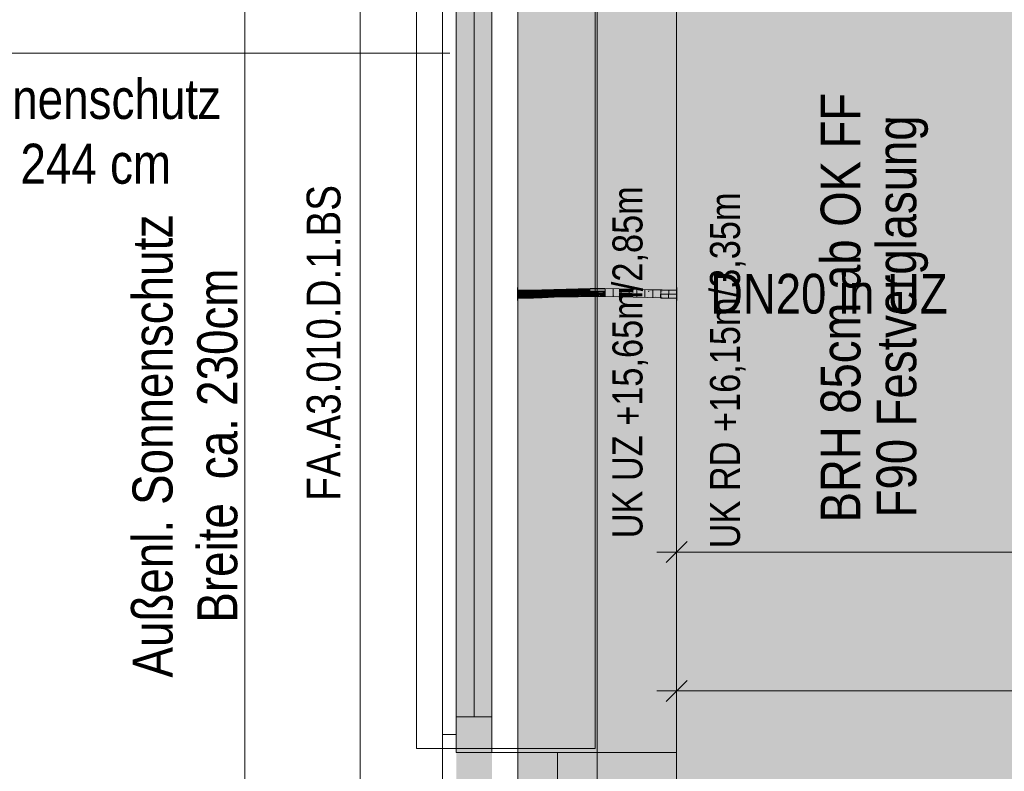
# Model space of a CAD drawing. Extents: x -620 to 300, y 62 to 1112.
# Tile 46 of 71: x 10 to 59, y 556 to 593. Entities that reach past the tile are written whole.
import ezdxf
from ezdxf.lldxf.tags import DXFTag

# ---------------------------------------------------------------- set-up
doc = ezdxf.new("R2010")
doc.units = 0
doc.layers.get('0').update_dxf_attribs({"lineweight": 13})
for name, color, linetype, lineweight, true_color in [('00_Beschriftung UZ', 3, 'Continuous', 13, 0x00ff00), ('30 -33 Aussenwände- 7 Fassade_ Elemente', 7, 'Continuous', 9, 0x00aacc), ('30 -35 Decken- 1 Konstruktion-Träger- Stahlbeton', 7, 'grob-A06GA1998I', 13, 0x33aa00), ('70 -72 Beschriftung- 1 Beschriftung allgemein', 7, 'Continuous', 9, 0xff6633), ('70 -76 Bemaßung- 2 Allgemein', 7, 'Continuous', 5, 0x6666cc), ('E_Leerrohr 20', 7, 'Continuous', 13, 0xcc0099), ('E_Leerrohr 20-Shading', 7, 'Continuous', 13, 0xcc0099), ('iwb_Layout BA_Markierung', 7, 'Continuous', 9, 0xbadcdc), ('iwb_Schraffur_ Verglasung', 5, 'Continuous', 13, 0x0000ff), ('iwb_Schraffur_Unterzug', 7, 'Continuous', 5, 0xffffcc)]:
    doc.layers.add(name, color=color, linetype=linetype, lineweight=lineweight, true_color=true_color)
doc.layers.add('70 -71 Achsen- 1 Gebäudeachsen', color=7, linetype='STRICHPUNKT2-A06GA19A8I', lineweight=18)
doc.layers.add('Detailelementbeschriftung', color=7, linetype='Continuous', lineweight=9)
doc.styles.get("Standard").update_dxf_attribs({"font": 'ARIALN.TTF'})
tags = doc.linetypes.add('grob-A06GA1998I', pattern=[14, 3, -8, 3]).pattern_tags.tags
tags[8:9] = [DXFTag(74, 4), DXFTag(75, 0), DXFTag(340, '0'), DXFTag(46, 0.0), DXFTag(50, 0.0), DXFTag(44, 0.0), DXFTag(45, 0.0)]
tags[6:7] = [DXFTag(74, 4), DXFTag(75, 0), DXFTag(340, '0'), DXFTag(46, 0.0), DXFTag(50, 0.0), DXFTag(44, 0.0), DXFTag(45, 0.0)]
tags[4:5] = [DXFTag(74, 4), DXFTag(75, 0), DXFTag(340, '0'), DXFTag(46, 0.0), DXFTag(50, 0.0), DXFTag(44, 0.0), DXFTag(45, 0.0)]
tags = doc.linetypes.add('STRICHPUNKT2', pattern=[12.7, 6.35, -3.175, 0, -3.175]).pattern_tags.tags
tags[10:11] = [DXFTag(74, 4), DXFTag(75, 0), DXFTag(340, '0'), DXFTag(46, 0.0), DXFTag(50, 0.0), DXFTag(44, 0.0), DXFTag(45, 0.0)]
tags[8:9] = [DXFTag(74, 4), DXFTag(75, 0), DXFTag(340, '0'), DXFTag(46, 0.0), DXFTag(50, 0.0), DXFTag(44, 0.0), DXFTag(45, 0.0)]
tags[6:7] = [DXFTag(74, 4), DXFTag(75, 0), DXFTag(340, '0'), DXFTag(46, 0.0), DXFTag(50, 0.0), DXFTag(44, 0.0), DXFTag(45, 0.0)]
tags[4:5] = [DXFTag(74, 4), DXFTag(75, 0), DXFTag(340, '0'), DXFTag(46, 0.0), DXFTag(50, 0.0), DXFTag(44, 0.0), DXFTag(45, 0.0)]
tags = doc.linetypes.add('STRICHPUNKT2-A06GA19A8I', pattern=[12.7, 6.35, -3.175, 0, -3.175]).pattern_tags.tags
tags[10:11] = [DXFTag(74, 4), DXFTag(75, 0), DXFTag(340, '0'), DXFTag(46, 0.0), DXFTag(50, 0.0), DXFTag(44, 0.0), DXFTag(45, 0.0)]
tags[8:9] = [DXFTag(74, 4), DXFTag(75, 0), DXFTag(340, '0'), DXFTag(46, 0.0), DXFTag(50, 0.0), DXFTag(44, 0.0), DXFTag(45, 0.0)]
tags[6:7] = [DXFTag(74, 4), DXFTag(75, 0), DXFTag(340, '0'), DXFTag(46, 0.0), DXFTag(50, 0.0), DXFTag(44, 0.0), DXFTag(45, 0.0)]
tags[4:5] = [DXFTag(74, 4), DXFTag(75, 0), DXFTag(340, '0'), DXFTag(46, 0.0), DXFTag(50, 0.0), DXFTag(44, 0.0), DXFTag(45, 0.0)]

# ---------------------------------------------------------------- blocks, each defined once
blk = doc.blocks.new('Shading-A06GA15F8I', base_point=(36.655, 579.45))
at = {"layer": 'E_Leerrohr 20-Shading', "color": 224, "true_color": 0x8d0069}
for points in [[(36.645, 579.791), (37.253, 579.868), (36.644, 579.85)], [(36.645, 579.791), (37.016, 579.802), (37.253, 579.868), (37.254, 579.814)], [(37.864, 579.84), (37.863, 579.883), (37.254, 579.814), (37.253, 579.868)], [(38.474, 579.853), (38.474, 579.891), (37.864, 579.84), (37.863, 579.883)], [(38.474, 579.853), (38.669, 579.852), (38.474, 579.891), (38.669, 579.89)], [(38.669, 579.852), (39.202, 579.848), (38.669, 579.89), (39.202, 579.887)], [(39.928, 579.825), (39.929, 579.874), (39.202, 579.848), (39.202, 579.887)], [(39.928, 579.825), (40.058, 579.819), (39.929, 579.874), (40.379, 579.809)], [(40.386, 579.862), (39.929, 579.874), (40.386, 579.809), (40.379, 579.809)], [(40.655, 579.855), (40.386, 579.862), (40.653, 579.801), (40.386, 579.809)], [(35.43, 579.76), (35.429, 579.819), (34.824, 579.755), (34.824, 579.814)], [(34.824, 579.414), (35.435, 579.423), (34.824, 579.472), (35.435, 579.477)], [(34.824, 579.414), (35.435, 579.419), (35.435, 579.423)], [(36.037, 579.774), (36.036, 579.832), (35.43, 579.761), (35.429, 579.819)], [(35.43, 579.76), (36.037, 579.774), (35.43, 579.761), (36.037, 579.774)], [(36.046, 579.445), (36.045, 579.491), (35.435, 579.423), (35.435, 579.477)], [(35.435, 579.419), (36.046, 579.432), (35.435, 579.423), (36.046, 579.445)], [(36.645, 579.791), (36.644, 579.85), (36.037, 579.774), (36.036, 579.832)], [(36.655, 579.476), (36.654, 579.508), (36.046, 579.445), (36.045, 579.491)], [(36.046, 579.432), (36.655, 579.45), (36.046, 579.445), (36.655, 579.476)], [(37.262, 579.506), (37.262, 579.527), (36.655, 579.476), (36.654, 579.508)], [(36.655, 579.45), (37.263, 579.468), (36.655, 579.476), (37.262, 579.506)], [(37.016, 579.802), (37.254, 579.809), (37.254, 579.814)], [(37.254, 579.809), (37.864, 579.824), (37.254, 579.814), (37.864, 579.84)], [(37.869, 579.532), (37.869, 579.541), (37.262, 579.506), (37.262, 579.527)], [(37.263, 579.468), (37.87, 579.483), (37.262, 579.506), (37.869, 579.532)], [(37.864, 579.824), (38.474, 579.832), (37.864, 579.84), (38.474, 579.853)], [(37.869, 579.532), (38.475, 579.545), (37.869, 579.541), (38.475, 579.547)], [(37.87, 579.483), (38.476, 579.491), (37.869, 579.532), (38.475, 579.545)], [(38.474, 579.832), (39.201, 579.829), (38.474, 579.853), (39.202, 579.848)], [(38.475, 579.549), (38.475, 579.547), (38.644, 579.548), (38.535, 579.546)], [(38.673, 579.548), (38.475, 579.549), (38.644, 579.548)], [(38.475, 579.547), (38.475, 579.545), (38.535, 579.546)], [(38.673, 579.545), (38.535, 579.546), (38.673, 579.544), (38.475, 579.545)], [(38.673, 579.544), (38.475, 579.545), (38.673, 579.543)], [(38.673, 579.543), (38.475, 579.545), (38.674, 579.49), (38.476, 579.491)], [(38.535, 579.546), (38.755, 579.547), (38.644, 579.548)], [(38.535, 579.546), (38.835, 579.543), (38.755, 579.547), (38.835, 579.546)], [(38.835, 579.543), (38.535, 579.546), (38.835, 579.543)], [(38.755, 579.547), (38.673, 579.548), (38.644, 579.548)], [(39.051, 579.545), (38.673, 579.548), (38.755, 579.547)], [(38.673, 579.548), (38.835, 579.547), (38.835, 579.548)], [(38.908, 579.542), (38.673, 579.545), (38.673, 579.544)], [(38.908, 579.542), (38.673, 579.544), (39.198, 579.539), (38.673, 579.543)], [(39.198, 579.539), (38.673, 579.543), (39.197, 579.487), (38.674, 579.49)], [(38.835, 579.546), (38.755, 579.547), (38.835, 579.546)], [(38.835, 579.547), (39.198, 579.543), (38.835, 579.548), (39.198, 579.546)], [(38.835, 579.543), (39.198, 579.54), (38.835, 579.546)], [(39.198, 579.54), (38.835, 579.546), (38.835, 579.546)], [(39.198, 579.54), (39.198, 579.543), (38.835, 579.546), (39.051, 579.545)], [(39.198, 579.539), (39.198, 579.54), (38.908, 579.542)], [(39.198, 579.539), (39.197, 579.487), (39.921, 579.517), (39.92, 579.474)], [(39.198, 579.543), (39.921, 579.524), (39.198, 579.546), (39.921, 579.53)], [(39.921, 579.53), (39.921, 579.533), (39.198, 579.546)], [(39.198, 579.543), (39.198, 579.54), (39.921, 579.518), (39.526, 579.529)], [(39.198, 579.543), (39.921, 579.518), (39.921, 579.524)], [(39.198, 579.54), (39.198, 579.539), (39.526, 579.529)], [(39.198, 579.539), (39.921, 579.517), (39.526, 579.529)], [(39.201, 579.829), (39.928, 579.815), (39.202, 579.848), (39.928, 579.825)], [(39.526, 579.529), (39.921, 579.517), (39.921, 579.518)], [(39.921, 579.517), (39.92, 579.474), (40.384, 579.496), (40.384, 579.462)], [(40.274, 579.52), (40.363, 579.52), (39.921, 579.53), (39.921, 579.533)], [(40.363, 579.52), (40.384, 579.52), (39.921, 579.533)], [(39.921, 579.53), (39.921, 579.524), (40.274, 579.52), (40.078, 579.518)], [(40.078, 579.518), (39.921, 579.524), (39.95, 579.517), (39.921, 579.518)], [(39.921, 579.518), (39.921, 579.517), (39.95, 579.517)], [(40.384, 579.501), (39.95, 579.517), (40.384, 579.496), (39.921, 579.517)], [(39.928, 579.815), (40.427, 579.802), (39.928, 579.825)], [(40.645, 579.497), (40.078, 579.518), (40.645, 579.491), (39.95, 579.517)], [(40.058, 579.819), (40.427, 579.802), (40.379, 579.809)], [(40.274, 579.52), (40.078, 579.518), (40.645, 579.508), (40.645, 579.497)], [(40.645, 579.508), (40.363, 579.52), (40.274, 579.52)], [(40.645, 579.508), (40.645, 579.512), (40.363, 579.52), (40.512, 579.516)], [(40.512, 579.516), (40.384, 579.52), (40.363, 579.52)], [(40.379, 579.809), (40.427, 579.802), (40.653, 579.801), (40.653, 579.796)], [(40.645, 579.512), (40.645, 579.513), (40.384, 579.52)], [(40.645, 579.491), (40.384, 579.501), (40.645, 579.484), (40.384, 579.496)], [(40.384, 579.462), (40.644, 579.455), (40.384, 579.496), (40.645, 579.484)], [(40.644, 579.455), (41.369, 579.435), (40.645, 579.484), (41.37, 579.451)], [(41.37, 579.487), (41.371, 579.494), (40.645, 579.512), (40.645, 579.513)], [(41.37, 579.487), (40.645, 579.512), (41.37, 579.485), (40.645, 579.508)], [(40.645, 579.508), (40.645, 579.497), (41.37, 579.485), (41.37, 579.47)], [(41.37, 579.47), (40.645, 579.497), (41.37, 579.463), (40.645, 579.491)], [(40.645, 579.491), (40.645, 579.484), (41.37, 579.463), (41.37, 579.451)], [(41.377, 579.779), (41.379, 579.835), (40.653, 579.801), (40.655, 579.855)], [(40.653, 579.796), (41.377, 579.777), (40.653, 579.801), (41.377, 579.779)], [(41.369, 579.435), (42.096, 579.42), (41.37, 579.451), (42.096, 579.424)], [(42.097, 579.467), (42.097, 579.478), (41.37, 579.487), (41.371, 579.494)], [(41.96, 579.47), (41.37, 579.487), (41.37, 579.485)], [(42.097, 579.467), (41.96, 579.47), (41.37, 579.47), (41.37, 579.485)], [(42.096, 579.448), (41.37, 579.47), (42.096, 579.44), (41.37, 579.463)], [(42.097, 579.467), (41.37, 579.47), (42.096, 579.448)], [(41.37, 579.463), (41.37, 579.451), (42.096, 579.44), (42.096, 579.424)], [(42.101, 579.761), (42.102, 579.82), (41.377, 579.779), (41.379, 579.835)], [(41.377, 579.777), (42.101, 579.761), (41.377, 579.779)], [(42.097, 579.467), (42.096, 579.448), (42.824, 579.458), (42.824, 579.438)], [(42.824, 579.438), (42.096, 579.448), (42.824, 579.428), (42.096, 579.44)], [(42.096, 579.44), (42.096, 579.424), (42.824, 579.428), (42.824, 579.414)], [(42.096, 579.42), (42.824, 579.414), (42.096, 579.424)], [(42.824, 579.458), (42.824, 579.472), (42.097, 579.467), (42.097, 579.478)], [(42.824, 579.755), (42.824, 579.814), (42.101, 579.761), (42.102, 579.82)]]:
    blk.add_solid(points, dxfattribs=at)
at = {"layer": 'E_Leerrohr 20-Shading', "color": 222, "true_color": 0xc40093}
for points in [[(35.432, 579.619), (35.43, 579.76), (34.824, 579.614), (34.824, 579.755)], [(34.824, 579.614), (35.432, 579.615), (35.432, 579.619)], [(34.824, 579.614), (35.432, 579.61), (35.432, 579.615)], [(34.824, 579.472), (35.435, 579.477), (34.824, 579.614), (35.432, 579.61)], [(36.038, 579.764), (36.037, 579.774), (35.43, 579.76)], [(35.432, 579.619), (36.041, 579.632), (35.43, 579.76), (36.038, 579.764)], [(36.041, 579.619), (36.041, 579.632), (35.432, 579.615), (35.432, 579.619)], [(35.432, 579.61), (36.042, 579.6), (35.432, 579.615), (36.041, 579.619)], [(35.435, 579.477), (36.045, 579.491), (35.432, 579.61), (36.042, 579.6)], [(36.646, 579.767), (36.645, 579.791), (36.038, 579.764), (36.037, 579.774)], [(36.041, 579.632), (36.649, 579.65), (36.038, 579.764), (36.646, 579.767)], [(36.65, 579.624), (36.649, 579.65), (36.041, 579.619), (36.041, 579.632)], [(36.042, 579.6), (36.651, 579.588), (36.041, 579.619), (36.65, 579.624)], [(36.045, 579.491), (36.654, 579.508), (36.042, 579.6), (36.651, 579.588)], [(36.645, 579.791), (36.646, 579.767), (37.016, 579.802), (36.933, 579.768)], [(36.646, 579.767), (36.649, 579.65), (36.933, 579.768)], [(36.933, 579.768), (36.649, 579.65), (37.086, 579.769), (37.087, 579.663)], [(37.259, 579.63), (37.258, 579.668), (36.65, 579.624), (36.649, 579.65)], [(36.651, 579.588), (37.26, 579.575), (36.65, 579.624), (37.259, 579.63)], [(36.654, 579.508), (37.262, 579.527), (36.651, 579.588), (37.26, 579.575)], [(37.085, 579.801), (37.016, 579.802), (37.086, 579.769), (36.933, 579.768)], [(37.254, 579.797), (37.254, 579.809), (37.016, 579.802)], [(37.087, 579.663), (37.258, 579.668), (37.085, 579.801), (37.254, 579.797)], [(37.865, 579.787), (37.864, 579.824), (37.254, 579.797), (37.254, 579.809)], [(37.258, 579.668), (37.866, 579.683), (37.254, 579.797), (37.865, 579.787)], [(37.867, 579.634), (37.866, 579.683), (37.259, 579.63), (37.258, 579.668)], [(37.26, 579.575), (37.869, 579.565), (37.259, 579.63), (37.867, 579.634)], [(37.262, 579.527), (37.869, 579.541), (37.26, 579.575), (37.869, 579.565)], [(38.475, 579.781), (38.474, 579.832), (37.865, 579.787), (37.864, 579.824)], [(37.865, 579.787), (37.866, 579.684), (38.475, 579.781), (38.475, 579.697)], [(37.866, 579.684), (37.866, 579.683), (38.475, 579.697), (38.475, 579.691)], [(38.475, 579.671), (38.475, 579.691), (37.867, 579.669), (37.866, 579.683)], [(37.867, 579.634), (38.475, 579.636), (37.867, 579.669), (38.475, 579.671)], [(37.867, 579.634), (37.868, 579.577), (38.475, 579.636), (38.475, 579.562)], [(37.868, 579.577), (37.869, 579.565), (38.475, 579.562), (38.475, 579.559)], [(37.869, 579.541), (38.475, 579.549), (37.869, 579.565), (38.475, 579.559)], [(39.201, 579.783), (39.201, 579.829), (38.475, 579.781), (38.474, 579.832)], [(38.839, 579.782), (38.475, 579.781), (38.839, 579.738)], [(38.475, 579.697), (38.838, 579.701), (38.475, 579.781), (38.839, 579.738)], [(38.475, 579.691), (38.838, 579.693), (38.475, 579.697), (38.838, 579.701)], [(39.2, 579.694), (38.475, 579.691), (38.671, 579.69)], [(38.475, 579.691), (38.475, 579.671), (38.671, 579.69), (38.672, 579.669)], [(38.475, 579.671), (38.475, 579.636), (38.672, 579.669), (38.672, 579.636)], [(38.672, 579.636), (38.475, 579.636), (38.579, 579.56), (38.475, 579.562)], [(38.475, 579.562), (38.475, 579.559), (38.579, 579.56)], [(38.475, 579.559), (38.475, 579.549), (38.673, 579.56), (38.673, 579.548)], [(38.672, 579.636), (38.579, 579.56), (38.673, 579.56)], [(38.838, 579.691), (38.671, 579.69), (38.838, 579.689)], [(38.671, 579.69), (38.672, 579.669), (39.2, 579.688), (39.199, 579.666)], [(38.672, 579.669), (38.672, 579.636), (39.199, 579.666), (39.199, 579.635)], [(38.673, 579.56), (39.198, 579.561), (38.672, 579.636), (39.199, 579.635)], [(38.673, 579.548), (39.198, 579.546), (38.673, 579.56), (39.198, 579.561)], [(38.838, 579.701), (39.116, 579.704), (38.839, 579.738)], [(38.838, 579.693), (39.2, 579.694), (38.838, 579.701), (39.116, 579.704)], [(39.2, 579.694), (38.838, 579.691), (39.2, 579.688), (38.838, 579.689)], [(39.2, 579.706), (39.201, 579.783), (38.839, 579.738), (38.839, 579.782)], [(39.2, 579.706), (38.839, 579.738), (39.116, 579.704)], [(39.116, 579.704), (39.2, 579.694), (39.2, 579.706)], [(39.198, 579.561), (39.922, 579.571), (39.199, 579.635), (39.923, 579.631)], [(39.198, 579.546), (39.921, 579.533), (39.198, 579.561), (39.922, 579.571)], [(39.199, 579.666), (39.924, 579.656), (39.2, 579.684), (39.924, 579.67)], [(39.199, 579.635), (39.923, 579.631), (39.199, 579.666), (39.924, 579.656)], [(39.927, 579.793), (39.201, 579.783), (39.925, 579.709), (39.2, 579.706)], [(39.2, 579.706), (39.2, 579.694), (39.925, 579.709), (39.925, 579.696)], [(39.925, 579.696), (39.2, 579.694), (39.925, 579.679), (39.2, 579.688)], [(39.2, 579.688), (39.924, 579.674), (39.925, 579.679)], [(39.924, 579.67), (39.924, 579.674), (39.2, 579.684), (39.2, 579.688)], [(39.927, 579.793), (39.928, 579.815), (39.201, 579.783), (39.201, 579.829)], [(39.922, 579.571), (39.921, 579.533), (40.384, 579.58), (40.384, 579.52)], [(39.923, 579.631), (39.922, 579.571), (40.385, 579.628), (40.384, 579.58)], [(39.924, 579.656), (39.923, 579.631), (40.385, 579.648), (40.385, 579.628)], [(39.925, 579.679), (39.924, 579.674), (39.944, 579.679)], [(39.924, 579.674), (40.649, 579.659), (39.944, 579.679), (40.636, 579.668)], [(40.513, 579.661), (40.649, 579.659), (39.924, 579.674)], [(40.385, 579.662), (39.924, 579.674), (40.385, 579.659), (39.924, 579.67)], [(40.385, 579.662), (40.513, 579.661), (39.924, 579.674)], [(39.924, 579.67), (39.924, 579.656), (40.385, 579.659), (40.385, 579.648)], [(40.427, 579.802), (39.927, 579.793), (40.063, 579.709), (39.925, 579.709)], [(39.925, 579.709), (39.925, 579.696), (40.063, 579.709), (40.008, 579.695)], [(40.008, 579.695), (39.925, 579.696), (39.944, 579.679), (39.925, 579.679)], [(40.427, 579.802), (39.928, 579.815), (39.927, 579.793)], [(40.636, 579.668), (40.595, 579.694), (39.944, 579.679), (40.008, 579.695)], [(40.008, 579.695), (40.595, 579.694), (40.063, 579.709), (40.571, 579.71)], [(40.571, 579.71), (40.427, 579.802), (40.063, 579.709)], [(40.384, 579.58), (40.647, 579.584), (40.385, 579.628), (40.648, 579.626)], [(40.384, 579.52), (40.645, 579.513), (40.384, 579.58), (40.647, 579.584)], [(40.385, 579.662), (40.649, 579.655), (40.649, 579.659)], [(40.385, 579.662), (40.385, 579.648), (40.649, 579.655), (40.649, 579.644)], [(40.385, 579.648), (40.385, 579.628), (40.649, 579.644), (40.648, 579.626)], [(40.651, 579.71), (40.653, 579.796), (40.571, 579.71), (40.427, 579.802)], [(40.65, 579.694), (40.651, 579.71), (40.595, 579.694), (40.571, 579.71)], [(40.65, 579.694), (40.595, 579.694), (40.65, 579.668), (40.636, 579.668)], [(40.636, 579.668), (40.649, 579.659), (40.65, 579.668)], [(40.645, 579.513), (41.371, 579.494), (40.647, 579.584), (41.373, 579.598)], [(40.647, 579.584), (41.373, 579.598), (40.648, 579.626), (41.374, 579.62)], [(40.648, 579.626), (41.374, 579.62), (40.649, 579.644), (41.374, 579.631)], [(40.65, 579.668), (40.649, 579.659), (41.375, 579.657), (41.374, 579.653)], [(40.649, 579.655), (41.374, 579.635), (40.649, 579.659), (41.374, 579.653)], [(41.374, 579.631), (41.374, 579.635), (40.649, 579.644), (40.649, 579.655)], [(40.65, 579.694), (41.375, 579.692), (40.651, 579.71), (41.376, 579.711)], [(40.65, 579.694), (40.65, 579.668), (41.375, 579.692), (41.375, 579.657)], [(41.376, 579.711), (41.377, 579.777), (40.651, 579.71), (40.653, 579.796)], [(41.371, 579.494), (42.097, 579.478), (41.373, 579.598), (42.099, 579.609)], [(41.373, 579.598), (42.099, 579.609), (41.374, 579.62), (42.099, 579.615)], [(41.375, 579.657), (41.374, 579.653), (41.96, 579.649)], [(41.374, 579.635), (42.099, 579.62), (41.374, 579.653), (42.099, 579.648)], [(42.099, 579.62), (41.374, 579.635), (41.374, 579.631)], [(41.374, 579.62), (42.099, 579.615), (41.374, 579.631), (42.099, 579.62)], [(41.375, 579.692), (42.1, 579.692), (41.376, 579.711), (42.1, 579.714)], [(41.375, 579.692), (42.099, 579.648), (42.1, 579.692)], [(41.375, 579.692), (41.375, 579.657), (42.099, 579.648), (41.96, 579.649)], [(41.376, 579.711), (41.499, 579.774), (41.377, 579.777)], [(41.376, 579.711), (42.1, 579.714), (41.499, 579.774), (42.101, 579.758)], [(42.101, 579.758), (42.101, 579.761), (41.499, 579.774)], [(42.097, 579.478), (42.824, 579.472), (42.099, 579.609), (42.824, 579.614)], [(42.099, 579.648), (42.824, 579.648), (42.1, 579.692), (42.824, 579.697)], [(42.099, 579.62), (42.824, 579.614), (42.099, 579.648), (42.824, 579.648)], [(42.824, 579.614), (42.099, 579.62), (42.099, 579.615)], [(42.099, 579.609), (42.824, 579.614), (42.099, 579.615)], [(42.824, 579.721), (42.824, 579.755), (42.1, 579.714), (42.101, 579.761)], [(42.1, 579.692), (42.824, 579.697), (42.1, 579.714), (42.824, 579.721)]]:
    blk.add_solid(points, dxfattribs=at)
blk = doc.blocks.new('Shading-A06GA15N8I', base_point=(42.036, 579.814))
at = {"layer": 'E_Leerrohr 20-Shading', "color": 224, "true_color": 0xae0082}
for points in [[(42.824, 579.944), (42.824, 579.614), (42.836, 579.944), (42.836, 579.614)], [(42.036, 579.814), (42.036, 579.614), (42.824, 579.814), (42.824, 579.614)], [(42.036, 579.614), (42.036, 579.414), (42.824, 579.614), (42.824, 579.414)], [(42.824, 579.614), (42.824, 579.284), (42.836, 579.614), (42.836, 579.284)]]:
    blk.add_solid(points, dxfattribs=at)
blk = doc.blocks.new('Shading-A06GA15P8I', base_point=(35.612, 579.614))
at = {"layer": 'E_Leerrohr 20-Shading', "color": 224, "true_color": 0xae0082}
for points in [[(34.824, 579.614), (34.824, 579.944), (34.812, 579.614), (34.812, 579.944)], [(34.824, 579.284), (34.824, 579.614), (34.812, 579.284), (34.812, 579.614)], [(35.612, 579.614), (35.612, 579.814), (34.824, 579.614), (34.824, 579.814)], [(35.612, 579.414), (35.612, 579.614), (34.824, 579.414), (34.824, 579.614)]]:
    blk.add_solid(points, dxfattribs=at)
blk = doc.blocks.new('Polygon-A06GA1938I')
at = {"color": 0, "linetype": 'ByBlock', "lineweight": -2, "ltscale": 0.13}
blk.add_solid([(41.663, 86.61), (41.495, 1083.814), (76.501, 86.518), (76.501, 1083.814)], dxfattribs=at)
blk = doc.blocks.new('Referenz-A06GA19C8I')
at = {"layer": '00_Beschriftung UZ', "color": 0, "lineweight": -2}
for points in [[(40.153, 562.282), (42.824, 563.614), (40.155, 564.952)], [(45.494, 562.282), (42.824, 563.614), (45.493, 564.952)]]:
    blk.add_solid(points, dxfattribs=at)
at = {"layer": '30 -33 Aussenwände- 7 Fassade_ Elemente', "color": 0, "linetype": 'Continuous', "lineweight": -2, "ltscale": 0.13}
for p, q in [((26.884, 608.214), (26.884, 551.014)), ((42.824, 554.114), (42.824, 605.114)), ((31.724, 602.714), (31.724, 556.514)), ((33.524, 556.514), (33.524, 602.714)), ((31.024, 376.814), (31.024, 601.814)), ((32.624, 600.914), (32.624, 558.314)), ((31.724, 556.514), (31.724, 558.314)), ((31.724, 558.314), (33.524, 558.314)), ((33.524, 558.314), (33.524, 556.514)), ((31.024, 557.414), (31.724, 557.414)), ((31.024, 554.114), (31.024, 557.414)), ((31.724, 557.414), (31.724, 556.514)), ((31.724, 556.514), (33.524, 556.514)), ((33.524, 556.514), (31.724, 556.514)), ((31.724, 556.514), (36.824, 556.514)), ((36.824, 554.114), (36.824, 556.514)), ((36.824, 556.514), (42.824, 556.514)), ((42.824, 556.514), (42.824, 554.114))]:
    blk.add_line(p, q, dxfattribs=at)
at = {"layer": '30 -33 Aussenwände- 7 Fassade_ Elemente', "color": 0, "lineweight": -2}
for p, q in [((29.724, 556.714), (29.724, 602.514)), ((38.724, 556.714), (38.724, 602.514)), ((31.724, 558.314), (31.724, 600.914)), ((32.624, 600.914), (32.624, 558.314)), ((33.524, 600.914), (33.524, 558.314)), ((31.724, 556.714), (31.724, 558.314)), ((31.724, 558.314), (33.524, 558.314)), ((33.524, 558.314), (33.524, 556.714)), ((31.724, 556.714), (29.724, 556.714)), ((33.524, 556.714), (31.724, 556.714)), ((33.524, 556.714), (38.724, 556.714))]:
    blk.add_line(p, q, dxfattribs=at)
at = {"layer": '30 -35 Decken- 1 Konstruktion-Träger- Stahlbeton', "color": 0, "lineweight": -2}
for p, q in [((34.824, 388.614), (34.824, 605.614)), ((42.824, 388.614), (42.824, 605.614))]:
    blk.add_line(p, q, dxfattribs=at)
at = {"layer": '70 -71 Achsen- 1 Gebäudeachsen', "color": 0, "linetype": 'STRICHPUNKT2-A06GA19A8I', "lineweight": -2, "ltscale": 0.13}
blk.add_line((38.824, 1084.554), (38.824, 85.114), dxfattribs=at)
at = {"layer": '70 -72 Beschriftung- 1 Beschriftung allgemein', "color": 0, "linetype": 'Continuous', "lineweight": -2, "ltscale": 0.13}
for p, q in [((21.073, 596.793), (21.073, 550.593)), ((-15.602, 591.752), (31.398, 591.752))]:
    blk.add_line(p, q, dxfattribs=at)
at = {"layer": '70 -76 Bemaßung- 2 Allgemein', "color": 0, "linetype": 'Continuous', "lineweight": -2, "ltscale": 0.13}
for p, q in [((42.824, 564.114), (42.824, 567.614)), ((42.293, 566.083), (43.354, 567.144)), ((41.824, 566.614), (43.884, 566.614)), ((74.639, 566.614), (43.884, 566.614)), ((42.824, 557.114), (42.824, 560.614)), ((42.293, 559.083), (43.354, 560.144)), ((41.824, 559.614), (43.884, 559.614)), ((74.639, 559.614), (43.884, 559.614))]:
    blk.add_line(p, q, dxfattribs=at)
at = {"layer": '00_Beschriftung UZ', "color": 0, "linetype": 'Continuous', "lineweight": -2, "ltscale": 0.13, "char_height": 1.51033, "attachment_point": 1, "rotation": 90}
for s, insert in [('{\\fArial Narrow;UK UZ +15,65m/2,85m}', (39.595, 567.307)), ('{\\fArial Narrow;UK RD +16,15m/3,35m}', (44.507, 566.801))]:
    blk.add_mtext(s, dxfattribs=dict(at, insert=insert))
at = {"layer": '30 -33 Aussenwände- 7 Fassade_ Elemente', "color": 0, "linetype": 'ByBlock', "lineweight": -2, "ltscale": 0.13, "char_height": 2, "attachment_point": 1, "rotation": 90}
for s, insert in [('{\\fArial Narrow;BRH 85cm ab OK FF}', (50.083, 568.11)), ('{\\fArial Narrow;F90 Festverglasung}', (52.897, 568.367))]:
    blk.add_mtext(s, dxfattribs=dict(at, insert=insert))
at = {"layer": '70 -72 Beschriftung- 1 Beschriftung allgemein', "color": 0, "linetype": 'Continuous', "lineweight": -2, "ltscale": 0.13, "char_height": 2.01377, "attachment_point": 1}
for s, insert in [('{\\fArial Narrow;Sonnenschutz}', (5.25, 590.453)), ('{\\fArial Narrow;244}', (9.768, 587.19)), ('{\\fArial Narrow;cm}', (14.282, 587.19))]:
    blk.add_mtext(s, dxfattribs=dict(at, insert=insert))
at = {"layer": '70 -72 Beschriftung- 1 Beschriftung allgemein', "color": 0, "linetype": 'Continuous', "lineweight": -2, "ltscale": 0.13, "attachment_point": 1, "rotation": 90}
for s, insert, char_height in [('{\\fArial Narrow;FA.A3.010.D.1.BS}', (24.188, 569.198), 1.7), ('{\\fArial Narrow;Sonnenschutz}', (15.416, 568.988), 2.01377), ('{\\fArial Narrow;230cm}', (18.679, 573.977), 2.01377), ('{\\fArial Narrow;ca.}', (18.679, 570.282), 2.01377), ('{\\fArial Narrow;Breite}', (18.679, 563.055), 2.01377), ('{\\fArial Narrow;Außenl.}', (15.416, 560.288), 2.01377)]:
    blk.add_mtext(s, dxfattribs=dict(at, insert=insert, char_height=char_height))
blk = doc.blocks.new('Referenz-A06GA19E8I')
at = {"layer": 'iwb_Schraffur_ Verglasung', "linetype": 'Continuous', "ltscale": 0.13}
blk.add_solid([(31.724, 598.674), (33.524, 598.674), (31.724, 553.614), (33.524, 553.614)], dxfattribs=at)
at = {"layer": 'iwb_Schraffur_Unterzug', "linetype": 'Continuous', "ltscale": 0.13}
blk.add_solid([(34.825, 388.191), (34.825, 605.614), (42.825, 388.191), (42.825, 605.614)], dxfattribs=at)
blk = doc.blocks.new('Enddeckel-A06GA1LK8I')
at = {"color": 0, "linetype": 'ByBlock', "lineweight": -2, "ltscale": 0.13}
for p, q in [((42.836, 579.944), (42.824, 579.944)), ((42.824, 579.944), (42.824, 579.75)), ((42.836, 579.944), (42.836, 579.75)), ((42.824, 579.814), (42.036, 579.814)), ((42.036, 579.814), (42.036, 579.696)), ((42.036, 579.696), (42.036, 579.531)), ((42.036, 579.531), (42.036, 579.414)), ((42.036, 579.414), (42.824, 579.414)), ((42.824, 579.814), (42.824, 579.696)), ((42.824, 579.75), (42.824, 579.477)), ((42.824, 579.696), (42.824, 579.531)), ((42.824, 579.531), (42.824, 579.414)), ((42.824, 579.477), (42.824, 579.284)), ((42.836, 579.75), (42.836, 579.477)), ((42.836, 579.477), (42.836, 579.284)), ((42.824, 579.284), (42.836, 579.284))]:
    blk.add_line(p, q, dxfattribs=at)
at = {"color": 0, "linetype": 'STRICHPUNKT2', "lineweight": 5, "ltscale": 0.13}
blk.add_line((42.824, 579.614), (42.036, 579.614), dxfattribs=at)
blk = doc.blocks.new('Flexrohr-A06GA1LM8I')
at = {"color": 0, "linetype": 'ByBlock', "lineweight": -2, "ltscale": 0.13}
for p, q in [((37.253, 579.868), (36.644, 579.85)), ((37.863, 579.883), (37.253, 579.868)), ((37.621, 579.865), (37.629, 579.489)), ((38.474, 579.891), (37.863, 579.883)), ((38.022, 579.873), (38.027, 579.497)), ((38.424, 579.878), (38.425, 579.502)), ((39.202, 579.887), (38.474, 579.891)), ((38.825, 579.877), (38.824, 579.501)), ((39.929, 579.874), (39.202, 579.887)), ((39.227, 579.875), (39.222, 579.499)), ((39.628, 579.868), (39.621, 579.492)), ((40.655, 579.855), (39.929, 579.874)), ((40.029, 579.859), (40.02, 579.483)), ((35.429, 579.819), (34.824, 579.814)), ((34.824, 579.814), (34.824, 579.414)), ((35.435, 579.419), (34.824, 579.414)), ((34.825, 579.802), (34.825, 579.426)), ((35.224, 579.805), (35.227, 579.429)), ((36.036, 579.832), (35.429, 579.819)), ((36.046, 579.432), (35.435, 579.419)), ((35.622, 579.811), (35.629, 579.435)), ((36.021, 579.82), (36.03, 579.444)), ((36.644, 579.85), (36.036, 579.832)), ((36.655, 579.45), (36.046, 579.432)), ((36.42, 579.831), (36.43, 579.455)), ((37.263, 579.468), (36.655, 579.45)), ((36.82, 579.843), (36.83, 579.467)), ((37.22, 579.855), (37.23, 579.479)), ((37.87, 579.483), (37.263, 579.468)), ((38.476, 579.491), (37.87, 579.483)), ((39.197, 579.488), (38.476, 579.491)), ((39.92, 579.474), (39.197, 579.488)), ((40.644, 579.455), (39.92, 579.474)), ((40.429, 579.849), (40.419, 579.473)), ((41.369, 579.435), (40.644, 579.455)), ((41.379, 579.835), (40.655, 579.855)), ((40.829, 579.838), (40.819, 579.462)), ((41.229, 579.827), (41.219, 579.451)), ((42.096, 579.42), (41.369, 579.435)), ((42.102, 579.82), (41.379, 579.835)), ((41.628, 579.818), (41.62, 579.442)), ((42.027, 579.809), (42.021, 579.433)), ((42.824, 579.414), (42.096, 579.42)), ((42.824, 579.814), (42.102, 579.82)), ((42.425, 579.805), (42.422, 579.429)), ((42.824, 579.814), (42.824, 579.414))]:
    blk.add_line(p, q, dxfattribs=at)
blk = doc.blocks.new('Einzeiliger Text-A06GA1LO8I')
at = {"color": 0, "lineweight": -2, "insert": (44.513, 580.633), "char_height": 2, "attachment_point": 1}
blk.add_mtext('{\\fArial Narrow;DN20 in UZ}', dxfattribs=at)
blk = doc.blocks.new('Enddeckel-A06GA1LQ8I')
at = {"color": 0, "linetype": 'ByBlock', "lineweight": -2, "ltscale": 0.13}
for p, q in [((34.824, 579.944), (34.812, 579.944)), ((34.812, 579.75), (34.812, 579.944)), ((34.824, 579.75), (34.824, 579.944)), ((34.812, 579.477), (34.812, 579.75)), ((34.812, 579.284), (34.812, 579.477)), ((35.612, 579.814), (34.824, 579.814)), ((34.824, 579.696), (34.824, 579.814)), ((34.824, 579.477), (34.824, 579.75)), ((34.824, 579.531), (34.824, 579.696)), ((34.824, 579.414), (34.824, 579.531)), ((34.824, 579.284), (34.824, 579.477)), ((34.824, 579.414), (35.612, 579.414)), ((35.612, 579.696), (35.612, 579.814)), ((35.612, 579.531), (35.612, 579.696)), ((35.612, 579.414), (35.612, 579.531)), ((34.812, 579.284), (34.824, 579.284))]:
    blk.add_line(p, q, dxfattribs=at)
at = {"color": 0, "linetype": 'STRICHPUNKT2', "lineweight": 5, "ltscale": 0.13}
blk.add_line((34.824, 579.614), (35.612, 579.614), dxfattribs=at)

msp = doc.modelspace()

# ---------------------------------------------------------------- block references
at = {"color": 8, "lineweight": 13, "ltscale": 0.13, "true_color": 0x808080}
msp.add_blockref('Referenz-A06GA19C8I', (0, 0), dxfattribs=at)
at = {"color": 8, "lineweight": 25, "ltscale": 0.25, "true_color": 0x808080}
msp.add_blockref('Referenz-A06GA19E8I', (0, 0), dxfattribs=at)
at = {"layer": 'Detailelementbeschriftung', "ltscale": 0.13}
msp.add_blockref('Einzeiliger Text-A06GA1LO8I', (0, 0), dxfattribs=at)
at = {"layer": 'E_Leerrohr 20'}
for name, p in [('Shading-A06GA15P8I', (35.612, 579.614)), ('Shading-A06GA15F8I', (36.655, 579.45)), ('Shading-A06GA15N8I', (42.036, 579.814))]:
    msp.add_blockref(name, p, dxfattribs=at)
at = {"layer": 'E_Leerrohr 20', "ltscale": 0.13}
for name in ['Enddeckel-A06GA1LQ8I', 'Flexrohr-A06GA1LM8I', 'Enddeckel-A06GA1LK8I']:
    msp.add_blockref(name, (0, 0), dxfattribs=at)
at = {"layer": 'iwb_Layout BA_Markierung', "ltscale": 0.13}
msp.add_blockref('Polygon-A06GA1938I', (0, 0), dxfattribs=at)

doc.saveas('drawing.dxf')
